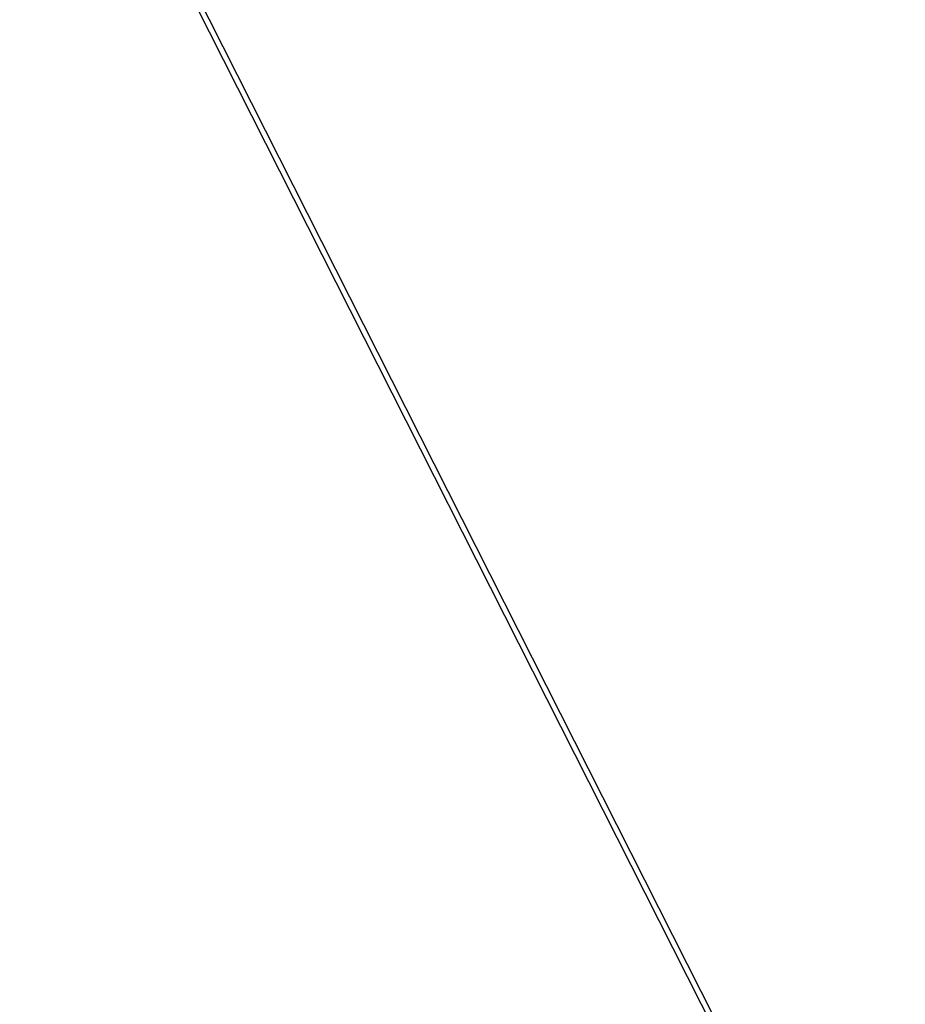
# Model space of a CAD drawing. Header units: centimetres. Extents: x -30.2 to 30.2, y -8.4 to 52.9.
# Tile 153 of 256: x 27.8901 to 27.9522, y -5.5716 to -5.5025. Entities that reach past the tile are written whole.
import ezdxf

# ---------------------------------------------------------------- set-up
doc = ezdxf.new("R2010")
doc.units = ezdxf.units.CM
doc.layers.add('RC462304_Scharnier', color=7, linetype='Continuous', true_color=0x8fe157)

msp = doc.modelspace()

# ---------------------------------------------------------------- meshes
at = {"layer": 'RC462304_Scharnier', "color": 194, "true_color": 0x551cb1}
mesh = msp.add_polyface(dxfattribs=at)
corners = [(28.660429, -5.662893, 21.19455), (28.317879, -5.58685, 21.194571), (28.329405, -5.573184, 21.295202), (28.660429, -5.663237, 22.458168), (28.322321, -5.595983, 22.685726), (28.322321, -5.596097, 22.834116), (27.984213, -5.663237, 22.799479), (28.239538, -5.432221, 22.68573), (27.901428, -5.499475, 22.799482), (28.577646, -5.499475, 22.458174), (28.706987, -5.37984, 22.308346), (28.742111, -5.357088, 22.308273), (28.947063, -5.85476, 22.308334), (28.947063, -5.854645, 21.800282), (28.680132, -5.409328, 21.795044), (28.742111, -5.356973, 21.80022), (28.660429, -5.663098, 21.683788), (28.608042, -5.529021, 21.749216), (28.239538, -5.432106, 21.269962), (28.239538, -5.432064, 21.119268), (27.927101, -4.980093, 22.685753), (28.27343, -4.967931, 22.458216), (28.331928, -5.07784, 21.247141), (28.329405, -5.573127, 21.093948), (28.322321, -5.595181, 19.555021), (28.322321, -5.595149, 19.703411), (28.660429, -5.66253, 19.930931), (27.984213, -5.662435, 19.555002), (27.984213, -5.66234, 19.589622), (27.901428, -5.498577, 19.58971), (28.239538, -5.431387, 19.703499), (28.577646, -5.498768, 19.931019), (28.706987, -5.379218, 20.080912), (28.947063, -5.854137, 20.080658), (28.742111, -5.356465, 20.080997), (28.742111, -5.356635, 20.589052), (29.138588, -6.140941, 20.588633), (28.680132, -5.408992, 20.594198), (28.947063, -5.854307, 20.588713), (28.608042, -5.528711, 20.639959), (28.660429, -5.662824, 20.705313), (27.927101, -4.979259, 19.70373), (28.27343, -4.967224, 19.931273), (28.331928, -5.07781, 21.142286)]
mesh.append_faces([[corners[k] for k in face] for face in [(23, 19, 1)]], dxfattribs={"color": 194})
mesh.append_faces([[corners[k] for k in face] for face in [(0, 1, 2), (3, 4, 5), (6, 4, 7), (7, 8, 6), (4, 3, 9), (9, 7, 4), (10, 9, 3), (11, 10, 12), (13, 14, 15), (16, 17, 14), (2, 18, 17), (17, 16, 2), (1, 19, 18), (18, 2, 1), (8, 7, 20), (7, 9, 21), (17, 18, 22), (22, 14, 17), (22, 18, 19), (23, 1, 0), (24, 25, 26), (25, 24, 27), (28, 29, 30), (30, 25, 28), (25, 30, 31), (31, 26, 25), (26, 31, 32), (33, 32, 34), (34, 35, 36), (35, 37, 38), (37, 39, 40), (23, 40, 39), (39, 19, 23), (41, 30, 29), (42, 31, 30), (39, 37, 43), (43, 19, 39)]], dxfattribs={"vtx2": -1, "color": 194})
mesh = msp.add_polyface(dxfattribs=at)
corners = [(27.73098, -6.156376, 206.808395), (27.736002, -6.158465, 206.835052), (27.926348, -5.873594, 206.835129), (27.663725, -6.494485, 206.808289), (27.751074, -6.164712, 206.851059), (27.669163, -6.494493, 206.834961), (27.776194, -6.175118, 206.856384), (27.685476, -6.494497, 206.850967), (27.922503, -5.869627, 206.773926), (27.73098, -6.156262, 206.773849), (27.648195, -5.992499, 206.773849), (27.580942, -6.330608, 206.773758), (27.663725, -6.49437, 206.773758), (27.369823, -5.880386, 206.773773), (27.369816, -5.880045, 205.168915), (27.580942, -6.330264, 205.168793), (27.435282, -5.624336, 206.773849), (27.839718, -5.705865, 206.773926), (27.597307, -5.37257, 206.773926), (26.976286, -5.425808, 206.773712), (26.976398, -5.425522, 205.169052), (27.926348, -5.872663, 203.502701), (27.736002, -6.157533, 203.502625), (27.73098, -6.155459, 203.529297), (27.669163, -6.49356, 203.502533), (27.663725, -6.493568, 203.529205), (27.751074, -6.163772, 203.486633), (27.685476, -6.493556, 203.486542), (27.776194, -6.174175, 203.481293), (27.73098, -6.155364, 203.563843), (27.922503, -5.86873, 203.563919), (27.663725, -6.493473, 203.563751), (27.580942, -6.32971, 203.563828), (27.648195, -5.991602, 203.563919), (27.369823, -5.879488, 203.564056), (27.435282, -5.623438, 203.564133), (27.839718, -5.704967, 203.564011), (27.597307, -5.371672, 203.564209), (26.976286, -5.424911, 203.564377)]
mesh.append_faces([[corners[k] for k in face] for face in [(0, 1, 2), (1, 0, 3), (4, 1, 5), (6, 4, 7), (8, 9, 0), (3, 0, 9), (9, 10, 11), (11, 12, 9), (10, 9, 8), (13, 14, 15), (15, 11, 13), (10, 16, 13), (13, 11, 10), (17, 18, 16), (16, 10, 17), (19, 20, 14), (14, 13, 19), (19, 13, 16), (21, 22, 23), (22, 24, 25), (25, 23, 22), (24, 22, 26), (27, 26, 28), (23, 29, 30), (25, 31, 29), (29, 23, 25), (29, 31, 32), (32, 33, 29), (30, 29, 33), (14, 34, 32), (32, 15, 14), (33, 32, 34), (34, 35, 33), (36, 33, 35), (35, 37, 36), (38, 34, 14), (14, 20, 38), (35, 34, 38)]], dxfattribs={"vtx2": -1, "color": 194})

doc.saveas('drawing.dxf')
